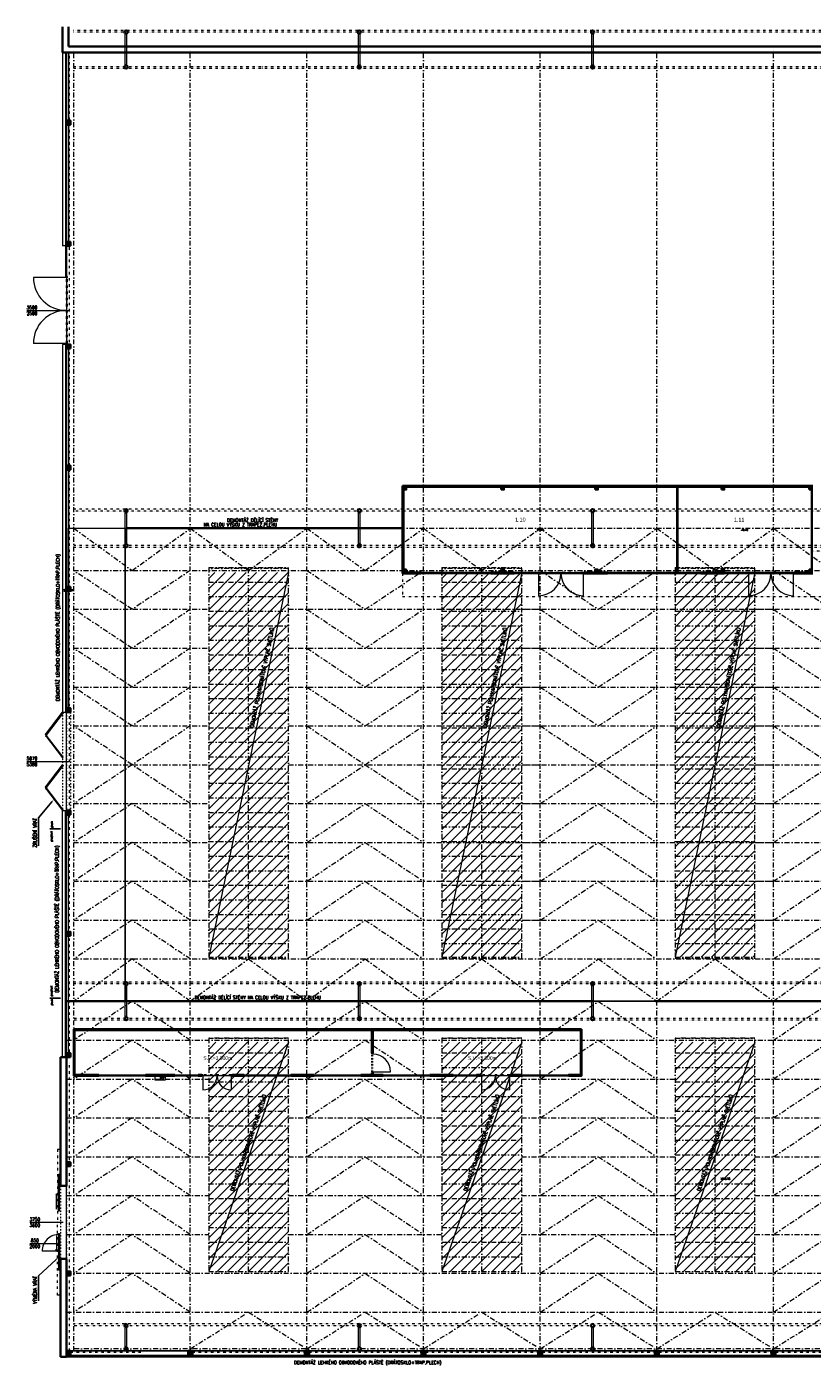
# Model space of a CAD drawing. Header units: millimetres. Extents: x -485339 to 350584, y -2181201 to -313328.
# Tile 93 of 115: x -142293 to -101890, y -635352 to -566445. Entities that reach past the tile are written whole.
import ezdxf
from ezdxf import colors
from ezdxf.entities.mleader import LeaderData, LeaderLine
from ezdxf.enums import TextEntityAlignment as Align
from ezdxf.math import Vec2, Vec3

# ---------------------------------------------------------------- set-up
doc = ezdxf.new("R2010")
doc.units = ezdxf.units.MM
doc.header["$LTSCALE"] = 10
for name, pattern in [('DASHDOT', [25.4, 12.7, -6.35, 0, -6.35]), ('DASHED', [19.05, 12.7, -6.35]), ('DĚLICÍ2', [15.875, 6.35, -3.175, 0, -3.175, 0, -3.175]), ('ČÁRKOVANÁ2', [9.525, 6.35, -3.175])]:
    doc.linetypes.add(name, pattern=pattern)
doc.layers.get('Defpoints').update_dxf_attribs({"color": 201})
for name, color, linetype, lineweight, true_color in [('BOUR_DVEŘE', 7, 'Continuous', 18, 0x4ccd32), ('BOUR_OBV.PLÁŠT', 7, 'Continuous', 18, 0x4ccd32), ('BOUR_OKNA', 7, 'Continuous', 18, 0x4ccd32), ('BOUR_ČÁRY_OBRYS', 7, 'Continuous', 35, 0x4ccd32), ('BOUR_ŠRAFY', 7, 'Continuous', 18, 0x4ccd32), ('BOURÁNÍ_POPIS', 7, 'Continuous', 18, 0x4ccd32)]:
    doc.layers.add(name, color=color, linetype=linetype, lineweight=lineweight, true_color=true_color)
for name, color, linetype, lineweight in [('St__otvory_dveře', 40, 'Continuous', 18), ('St_lehký obvodový plášť', 152, 'Continuous', 18), ('St_otvory_okna', 40, 'Continuous', 18), ('St_plocha_místnosti', 250, 'Continuous', 18), ('St_popis_otvory', 40, 'Continuous', 18), ('St_sloupy_konstrukce haly', 5, 'Continuous', 35), ('St_sloupy_opláštění_půdorys', 25, 'Continuous', 35), ('St_čáry_nad', 250, 'DĚLICÍ2', 18), ('St_čáry_obrys', 5, 'Continuous', 35), ('St_čáry_osy', 250, 'DASHDOT', 18), ('St_čáry_plné', 250, 'Continuous', 18), ('St_čáry_pod', 250, 'ČÁRKOVANÁ2', 18)]:
    doc.layers.add(name, color=color, linetype=linetype, lineweight=lineweight)
doc.layers.add('St_plocha_místn', color=140, linetype='Continuous', lineweight=18, plot=False)
doc.styles.add('Andy', font='txt')
doc.styles.get("Standard").update_dxf_attribs({"font": 'simplex.shx', "width": 0.8})
doc.linetypes.add('ZIGZAG', pattern='A,0.00254,-5.08,[131,ltypeshp.shx,S=5.08,R=0,X=-5.08,Y=0],-10.16,[131,ltypeshp.shx,S=5.08,R=180,X=5.08,Y=0],-5.08', length=20.32254)
pattern_1 = [(45, (12000, 0), (-269.40768, 269.40768), [])]
pattern_2 = [(45, (24000, 0), (-269.40768, 269.40768), [])]

# ---------------------------------------------------------------- blocks, each defined once
blk = doc.blocks.new('G$C08AFE675')
at = {"layer": 'St_sloupy_konstrukce haly', "color": 250, "lineweight": 18, "ltscale": 2}
for points in [[(-525, 40), (525, 40)], [(-525, -40), (525, -40)]]:
    blk.add_lwpolyline(points, dxfattribs=at)
at = {"layer": 'St_sloupy_konstrukce haly', "ltscale": 2}
for centre in [(-600, 0), (600, 0)]:
    blk.add_circle(centre, 85, dxfattribs=at)
blk = doc.blocks.new('G$CD8A98CDB')
at = {"layer": 'St_sloupy_konstrukce haly', "color": 250, "lineweight": 18, "ltscale": 2}
for points in [[(-825, 0), (825, 0)], [(-825, -80), (825, -80)]]:
    blk.add_lwpolyline(points, dxfattribs=at)
at = {"layer": 'St_sloupy_konstrukce haly', "ltscale": 2}
for centre in [(-900, -40), (900, -40)]:
    blk.add_circle(centre, 85, dxfattribs=at)
blk = doc.blocks.new('G$C8B08AB9A')
at = {"layer": 'St__otvory_dveře', "color": 0, "linetype": 'DĚLICÍ2', "ltscale": 2}
for points in [[(-3750, 0), (-3750, -100), (0, -100)], [(3750, 0), (3750, -100), (0, -100)]]:
    blk.add_lwpolyline(points, dxfattribs=at)
at = {"layer": 'St__otvory_dveře', "color": 0, "ltscale": 2}
for points in [[(-2459, -50), (-2409, -50), (-2409, 0), (-2459, 0)], [(-634, -50), (-584, -50), (-584, 0), (-634, 0)], [(634, -50), (584, -50), (584, 0), (634, 0)], [(2459, -50), (2409, -50), (2409, 0), (2459, 0)], [(-1465, -156), (-1398, -195), (-1398, -118)], [(1465, -156), (1398, -195), (1398, -118)]]:
    blk.add_lwpolyline(points, close=True, dxfattribs=at)
for points in [[(-584, 0), (-2409, 0)], [(584, 0), (2409, 0)], [(-584, -50), (-2409, -50)], [(-683, -156), (-1465, -156)], [(584, -50), (2409, -50)], [(683, -156), (1465, -156)]]:
    blk.add_lwpolyline(points, dxfattribs=at)
blk = doc.blocks.new('G$C0F2906C7')
at = {"layer": 'St_sloupy_opláštění_půdorys', "ltscale": 2}
blk.add_lwpolyline([(-105, -105), (105, -105), (105, 105), (-105, 105)], close=True, dxfattribs=at)
for points in [[(-105, 105), (105, -105)], [(105, 105), (-105, -105)]]:
    blk.add_lwpolyline(points, dxfattribs=at)
blk = doc.blocks.new('G$CE3D3B369')
at = {"layer": 'St_čáry_osy', "linetype": 'ByBlock', "ltscale": 2}
blk.add_lwpolyline([(0, 0), (12000, 0), (12000, 4100), (0, 4100)], close=True, dxfattribs=at)
for points in [[(750, 4100), (750, 0)], [(1500, 4100), (1500, 0)], [(2250, 4100), (2250, 0)], [(3000, 4100), (3000, 0)], [(3750, 4100), (3750, 0)], [(4500, 4100), (4500, 0)], [(5250, 4100), (5250, 0)], [(6000, 4100), (6000, 0)], [(6750, 4100), (6750, 0)], [(7500, 4100), (7500, 0)], [(8250, 4100), (8250, 0)], [(9000, 4100), (9000, 0)], [(9750, 4100), (9750, 0)], [(10500, 4100), (10500, 0)], [(11250, 4100), (11250, 0)], [(0, 2050), (12000, 2050)]]:
    blk.add_lwpolyline(points, dxfattribs=at)
at = {"layer": 'St_čáry_osy', "ltscale": 2}
blk.add_lwpolyline([(12000, 4100), (12000, 0)], dxfattribs=at)
blk = doc.blocks.new('G$C7F8F446A')
at = {"layer": 'St_čáry_plné', "color": 0, "linetype": 'ByBlock', "ltscale": 2}
for p, q in [((20055, 4100), (-55, 4100)), ((-55, 0), (20055, 0))]:
    blk.add_line(p, q, dxfattribs=at)
for points in [[(-55, 4100), (-55, 0)], [(695, 4100), (695, 0)], [(1445, 4100), (1445, 0)], [(2195, 4100), (2195, 0)], [(2945, 4100), (2945, 0)], [(3695, 4100), (3695, 0)], [(4445, 4100), (4445, 0)], [(5195, 4100), (5195, 0)], [(5945, 4100), (5945, 0)], [(6695, 4100), (6695, 0)], [(7445, 4100), (7445, 0)], [(8195, 4100), (8195, 0)], [(8945, 4100), (8945, 0)], [(9695, 4100), (9695, 0)], [(10305, 4100), (10305, 0)], [(11055, 4100), (11055, 0)], [(11805, 4100), (11805, 0)], [(12555, 4100), (12555, 0)], [(13305, 4100), (13305, 0)], [(14055, 4100), (14055, 0)], [(14805, 4100), (14805, 0)], [(15555, 4100), (15555, 0)], [(16305, 4100), (16305, 0)], [(17055, 4100), (17055, 0)], [(17805, 4100), (17805, 0)], [(18555, 4100), (18555, 0)], [(19305, 4100), (19305, 0)], [(20055, 4100), (20055, 0)], [(-55, 2050), (20000, 2050)]]:
    blk.add_lwpolyline(points, dxfattribs=at)
at = {"layer": 'St_čáry_pod', "color": 0, "linetype": 'ByBlock', "ltscale": 2}
for p, q in [((0, 4100), (0, 0)), ((20000, 0), (20000, 4100))]:
    blk.add_line(p, q, dxfattribs=at)
blk = doc.blocks.new('*U34')
at = {"layer": 'St_čáry_osy', "ltscale": 2}
blk.add_lwpolyline([(3000, 1000), (0, -1000), (-3000, 1000)], dxfattribs=at)
blk = doc.blocks.new('*U35')
at = {"layer": 'St_čáry_osy', "ltscale": 2}
for p in [(0, 0), (0, -2000), (0, -4000), (0, -6000), (0, -8000)]:
    blk.add_blockref('*U34', p, dxfattribs=at)
blk = doc.blocks.new('*U37')
at = {"layer": 'St_čáry_osy', "ltscale": 2}
blk.add_lwpolyline([(3000, 1000), (0, -1000), (-3000, 1000)], dxfattribs=at)
blk = doc.blocks.new('*U36')
at = {"layer": 'St_čáry_osy', "ltscale": 2}
for p in [(0, 0), (0, -2000), (0, -4000), (0, -6000), (0, -8000)]:
    blk.add_blockref('*U37', p, dxfattribs=at)
blk = doc.blocks.new('*U38')
at = {"layer": 'St_čáry_osy', "ltscale": 2}
blk.add_lwpolyline([(-3000, -1000), (-4, 1000), (3000, -1000)], dxfattribs=at)
blk = doc.blocks.new('*U39')
at = {"layer": 'St_čáry_osy', "ltscale": 2}
for p in [(0, 8000), (12000, 8000), (24000, 8000), (0, 6000), (12000, 6000), (24000, 6000), (0, 4000), (12000, 4000), (24000, 4000), (0, 2000), (12000, 2000), (24000, 2000), (0, 0), (12000, 0), (24000, 0)]:
    blk.add_blockref('*U38', p, dxfattribs=at)
blk = doc.blocks.new('*U41')
at = {"layer": 'St_čáry_osy', "ltscale": 2}
blk.add_lwpolyline([(-3000, -1000), (-4, 1000), (3000, -1000)], dxfattribs=at)
blk = doc.blocks.new('*U40')
at = {"layer": 'St_čáry_osy', "ltscale": 2}
for p in [(0, 8000), (12000, 8000), (24000, 8000), (0, 6000), (12000, 6000), (24000, 6000), (0, 4000), (12000, 4000), (24000, 4000), (0, 2000), (12000, 2000), (24000, 2000), (0, 0), (12000, 0), (24000, 0)]:
    blk.add_blockref('*U41', p, dxfattribs=at)
blk = doc.blocks.new('*U42')
at = {"layer": 'St_čáry_osy', "ltscale": 2}
for points in [[(-3950, 8000), (9058, 8000)], [(-3950, 6000), (9058, 6000)], [(-3950, 4000), (9058, 4000)], [(-3950, 2000), (9058, 2000)], [(-3950, 0), (9058, 0)], [(-3950, -2000), (9058, -2000)], [(-3950, -4000), (9058, -4000)], [(-3950, -6000), (9058, -6000)], [(-3950, -8000), (9058, -8000)]]:
    blk.add_lwpolyline(points, dxfattribs=at)
blk = doc.blocks.new('*U43')
at = {"layer": 'St_čáry_osy', "ltscale": 2}
for p in [(0, 0), (12000, 0), (24000, 0)]:
    blk.add_blockref('*U42', p, dxfattribs=at)
blk = doc.blocks.new('*U44')
at = {"layer": 'St_čáry_osy', "ltscale": 2}
blk.add_lwpolyline([(-3000, -1945), (-4, -55), (3000, -1945)], dxfattribs=at)
blk = doc.blocks.new('*U45')
at = {"layer": 'St_čáry_osy', "ltscale": 2}
for p in [(0, 0), (6000, 0), (12000, 0), (18000, 0), (24000, 0), (30000, 0)]:
    blk.add_blockref('*U44', p, dxfattribs=at)
blk = doc.blocks.new('*U46')
at = {"layer": 'St_čáry_osy', "ltscale": 2}
blk.add_lwpolyline([(-3000, -1000), (-4, 1000), (3000, -1000)], dxfattribs=at)
blk = doc.blocks.new('*U47')
at = {"layer": 'St_čáry_osy', "ltscale": 2}
for p in [(0, 14000), (12000, 14000), (24000, 14000), (0, 12000), (12000, 12000), (24000, 12000), (0, 10000), (12000, 10000), (24000, 10000), (0, 8000), (12000, 8000), (24000, 8000), (0, 6000), (12000, 6000), (24000, 6000), (0, 4000), (12000, 4000), (24000, 4000), (0, 2000), (12000, 2000), (24000, 2000), (0, 0), (12000, 0), (24000, 0)]:
    blk.add_blockref('*U46', p, dxfattribs=at)
blk = doc.blocks.new('*U48')
at = {"layer": 'St_čáry_osy', "ltscale": 2}
blk.add_lwpolyline([(3000, -1000), (0, 1000), (-3000, -1000)], dxfattribs=at)
blk = doc.blocks.new('*U49')
at = {"layer": 'St_čáry_osy', "ltscale": 2}
for p in [(0, 14000), (0, 12000), (0, 10000), (0, 8000), (0, 6000), (0, 4000), (0, 2000), (0, 0)]:
    blk.add_blockref('*U48', p, dxfattribs=at)
blk = doc.blocks.new('G$C325A9F68')
at = {"layer": 'St_otvory_okna', "ltscale": 2}
for points in [[(0, 0), (1200, 0), (1200, 50), (0, 50)], [(0, 0), (50, 0), (50, 50), (0, 50)], [(1200, 0), (1150, 0), (1150, 50), (1200, 50)]]:
    blk.add_lwpolyline(points, close=True, dxfattribs=at)
blk = doc.blocks.new('G$C19647512')
at = {"layer": 'St__otvory_dveře', "ltscale": 2}
for points in [[(0, -50), (50, -50), (50, 0), (0, 0)], [(2350, -50), (2400, -50), (2400, 0), (2350, 0)]]:
    blk.add_lwpolyline(points, close=True, dxfattribs=at)
at = {"layer": 'St__otvory_dveře', "linetype": 'DĚLICÍ2', "ltscale": 2}
for points in [[(2350, 0), (50, 0)], [(2350, -50), (50, -50)]]:
    blk.add_lwpolyline(points, dxfattribs=at)
at = {"layer": 'St__otvory_dveře', "ltscale": 2}
for points in [[(50, -50), (50, -1200)], [(2350, -50), (2350, -1200)]]:
    blk.add_lwpolyline(points, dxfattribs=at)
for centre, start, end in [((50, -50), 270, 0), ((2350, -50), 180, 270)]:
    blk.add_arc(centre, 1150, start, end, dxfattribs=at)
blk = doc.blocks.new('G$C2F820337')
at = {"layer": 'St_sloupy_opláštění_půdorys', "ltscale": 2}
blk.add_lwpolyline([(-70, -70), (70, -70), (70, 70), (-70, 70)], close=True, dxfattribs=at)
for points in [[(-70, 70), (70, -70)], [(70, 70), (-70, -70)]]:
    blk.add_lwpolyline(points, dxfattribs=at)
blk = doc.blocks.new('G$CB69B1554')
at = {"layer": 'St_otvory_okna', "ltscale": 2}
blk.add_lwpolyline([(5750, -4500), (5750, -4500), (5750, -4450), (5750, -4450)], close=True, dxfattribs=at)
blk.add_lwpolyline([(5750, -4500), (5750, -4500), (5750, -4450), (5750, -4450)], close=True, dxfattribs=at)
at = {"layer": 'St_čáry_nad', "ltscale": 2}
blk.add_lwpolyline([(0, -4500), (0, -5700), (21100, -5700), (22400, -5700), (22400, -3350), (21100, -3350)], dxfattribs=at)
at = {"layer": 'St_čáry_obrys', "ltscale": 2}
for points in [[(0, 0), (21100, 0)], [(0, -4500), (0, 0)], [(50, -50), (21050, -50)], [(50, -4450), (50, -50)], [(14125, -4450), (14125, -50)], [(14150, -4450), (14150, -50)], [(21050, -50), (21050, -4450)], [(0, -4500), (950, -4500), (950, -4500), (950, -4450), (50, -4450)], [(950, -4450), (950, -4500)], [(4550, -4450), (5750, -4450)], [(4550, -4450), (4550, -4500)], [(4550, -4500), (5750, -4500)], [(5750, -4450), (5750, -4500)], [(9350, -4450), (10550, -4450)], [(9350, -4450), (9350, -4500)], [(9350, -4500), (10550, -4500)], [(10550, -4450), (10550, -4500)], [(15350, -4450), (16550, -4450)], [(15350, -4450), (15350, -4500)], [(15350, -4500), (16550, -4500)], [(16550, -4450), (16550, -4500)], [(20150, -4450), (21050, -4450)], [(20150, -4450), (20150, -4500)], [(20150, -4500), (21100, -4500)]]:
    blk.add_lwpolyline(points, dxfattribs=at)
at = {"layer": 'St__otvory_dveře', "ltscale": 2}
for p in [(6950, -4450), (17750, -4450)]:
    blk.add_blockref('G$C19647512', p, dxfattribs=at)
at = {"layer": 'St_otvory_okna', "ltscale": 2}
for p in [(950, -4500), (2150, -4500), (3350, -4500), (5750, -4500), (10550, -4500), (11750, -4500), (12950, -4500), (14150, -4500), (16550, -4500)]:
    blk.add_blockref('G$C325A9F68', p, dxfattribs=at)
at = {"layer": 'St_sloupy_opláštění_půdorys', "ltscale": 2}
for p in [(120, -120), (5150, -120), (9980, -120), (16480, -120), (20980, -120), (120, -4380), (5150, -4380), (9980, -4380), (16480, -4380)]:
    blk.add_blockref('G$C2F820337', p, dxfattribs=at)
at = {"layer": 'St_sloupy_opláštění_půdorys', "ltscale": 2, "xscale": -1, "rotation": 180}
blk.add_blockref('G$C2F820337', (20980, -4380), dxfattribs=at)
blk = doc.blocks.new('G$CBBA53EB2')
at = {"layer": 'St__otvory_dveře', "color": 0, "ltscale": 2}
for points in [[(-2492, -50), (-1354, 833), (-1385, 872), (-2523, -10)], [(-1394, 802), (-1354, 833), (-1385, 872), (-1425, 841)], [(-217, -50), (-1354, 833), (-1324, 872), (-186, -10)], [(-1315, 802), (-1354, 833), (-1324, 872), (-1284, 841)], [(217, -50), (1354, 833), (1324, 872), (186, -10)], [(1315, 802), (1354, 833), (1324, 872), (1284, 841)], [(2492, -50), (1354, 833), (1385, 872), (2523, -10)], [(1394, 802), (1354, 833), (1385, 872), (1425, 841)], [(-2492, -50), (-2453, -19), (-2483, 20), (-2523, -10)], [(-217, -50), (-256, -19), (-226, 20), (-186, -10)], [(217, -50), (256, -19), (226, 20), (186, -10)], [(2492, -50), (2453, -19), (2483, 20), (2523, -10)]]:
    blk.add_lwpolyline(points, close=True, dxfattribs=at)
blk = doc.blocks.new('G$CDBD9C03B')
at = {"layer": 'St__otvory_dveře', "ltscale": 2}
for points in [[(-50, 0), (-50, -50), (0, -50), (0, 0)], [(-50, -3450), (-50, -3500), (0, -3500), (0, -3450)]]:
    blk.add_lwpolyline(points, close=True, dxfattribs=at)
for points in [[(-50, -50), (-1750, -50)], [(-50, -3450), (-1750, -3450)]]:
    blk.add_lwpolyline(points, dxfattribs=at)
at = {"layer": 'St__otvory_dveře', "linetype": 'DĚLICÍ2', "ltscale": 2}
for points in [[(-50, -3450), (-50, -50)], [(0, -3450), (0, -50)]]:
    blk.add_lwpolyline(points, dxfattribs=at)
at = {"layer": 'St__otvory_dveře'}
for centre, start, end in [((-50, -50), 180, 270), ((-50, -3450), 90, 180)]:
    blk.add_arc(centre, 1700, start, end, dxfattribs=at)
blk = doc.blocks.new('G$C3028C24B')
at = {"layer": 'BOUR_DVEŘE', "ltscale": 2}
for points in [[(15345, -1240), (15395, -1240), (15395, -1290), (15345, -1290)], [(6600, -2400), (6650, -2400), (6650, -2350), (6600, -2350)], [(8100, -2400), (8150, -2400), (8150, -2350), (8100, -2350)], [(15345, -2240), (15395, -2240), (15395, -2190), (15345, -2190)], [(20920, -2400), (20970, -2400), (20970, -2350), (20920, -2350)], [(22420, -2400), (22470, -2400), (22470, -2350), (22420, -2350)]]:
    blk.add_lwpolyline(points, close=True, dxfattribs=at)
at = {"layer": 'BOUR_DVEŘE', "linetype": 'DĚLICÍ2'}
for points in [[(15345, -2190), (15345, -1290)], [(15395, -2190), (15395, -1290)]]:
    blk.add_lwpolyline(points, dxfattribs=at)
at = {"layer": 'BOUR_DVEŘE', "linetype": 'DĚLICÍ2', "ltscale": 2}
for points in [[(8100, -2350), (6650, -2350)], [(8100, -2400), (6650, -2400)], [(22420, -2350), (20970, -2350)], [(22420, -2400), (20970, -2400)]]:
    blk.add_lwpolyline(points, dxfattribs=at)
at = {"layer": 'BOUR_DVEŘE', "ltscale": 2}
for points in [[(6650, -2400), (6650, -3125)], [(8100, -2400), (8100, -3125)], [(15395, -2190), (16295, -2190)], [(20970, -2400), (20970, -3125)], [(22420, -2400), (22420, -3125)]]:
    blk.add_lwpolyline(points, dxfattribs=at)
for centre, radius, start, end in [((15395, -2190), 900, 0, 90), ((6650, -2400), 725, 270, 0), ((8100, -2400), 725, 180, 270), ((20970, -2400), 725, 270, 0), ((22420, -2400), 725, 180, 270)]:
    blk.add_arc(centre, radius, start, end, dxfattribs=at)
at = {"layer": 'BOUR_OKNA', "ltscale": 2}
for points in [[(1300, -2350), (3700, -2350)], [(1300, -2400), (3700, -2400)], [(1350, -2350), (1350, -2400)], [(3650, -2350), (3650, -2400)], [(5200, -2350), (6400, -2350)], [(5200, -2400), (6400, -2400)], [(5250, -2350), (5250, -2400)], [(6350, -2350), (6350, -2400)], [(8770, -2350), (11170, -2350)], [(8770, -2400), (11170, -2400)], [(8820, -2350), (8820, -2400)], [(11120, -2350), (11120, -2400)], [(12370, -2350), (14770, -2350)], [(12370, -2400), (14770, -2400)], [(12420, -2350), (12420, -2400)], [(14720, -2350), (14720, -2400)], [(15920, -2350), (18320, -2350)], [(15920, -2400), (18320, -2400)], [(15970, -2350), (15970, -2400)], [(18270, -2350), (18270, -2400)], [(19520, -2350), (20720, -2350)], [(19520, -2400), (20720, -2400)], [(19570, -2350), (19570, -2400)], [(20670, -2350), (20670, -2400)], [(23070, -2350), (25470, -2350)], [(23070, -2400), (25470, -2400)], [(23120, -2350), (23120, -2400)], [(25420, -2350), (25420, -2400)]]:
    blk.add_lwpolyline(points, dxfattribs=at)
at = {"layer": 'BOUR_ČÁRY_OBRYS', "ltscale": 2}
for points in [[(0, 0), (0, -2400)], [(0, 0), (26130, 0)], [(26130, 0), (26130, -2400), (25470, -2400), (25470, -2350), (26080, -2350), (26080, -50)], [(50, -50), (50, -2350)], [(50, -50), (15345, -50)], [(15345, -1240), (15345, -50)], [(15395, -50), (26080, -50)], [(15395, -1240), (15395, -50)], [(15395, -1240), (15345, -1240)], [(1300, -2400), (0, -2400)], [(1300, -2350), (50, -2350)], [(1300, -2350), (1300, -2400)], [(3700, -2350), (3700, -2400)], [(5200, -2350), (3700, -2350)], [(3700, -2400), (5200, -2400)], [(5200, -2350), (5200, -2400)], [(6400, -2350), (6400, -2400)], [(6400, -2350), (6600, -2350)], [(6600, -2400), (6400, -2400)], [(6600, -2350), (6600, -2400)], [(8150, -2350), (8150, -2400)], [(8150, -2350), (8770, -2350)], [(8770, -2400), (8150, -2400)], [(8770, -2350), (8770, -2400)], [(11170, -2350), (11170, -2400)], [(11170, -2350), (12370, -2350)], [(12370, -2400), (11170, -2400)], [(12370, -2350), (12370, -2400)], [(14770, -2350), (14770, -2400)], [(15345, -2350), (14770, -2350)], [(14770, -2400), (15920, -2400)], [(15395, -2240), (15345, -2240)], [(15345, -2350), (15345, -2240)], [(15395, -2350), (15395, -2240)], [(15920, -2350), (15395, -2350)], [(15920, -2350), (15920, -2400)], [(18320, -2350), (18320, -2400)], [(18320, -2350), (19520, -2350)], [(18320, -2400), (19520, -2400)], [(19520, -2350), (19520, -2400)], [(20720, -2350), (20720, -2400)], [(20920, -2350), (20720, -2350)], [(20720, -2400), (20920, -2400)], [(20920, -2350), (20920, -2400)], [(22470, -2350), (22470, -2400)], [(22470, -2350), (23070, -2350)], [(23070, -2400), (22470, -2400)], [(23070, -2350), (23070, -2400)], [(25470, -2350), (25470, -2400)]]:
    blk.add_lwpolyline(points, dxfattribs=at)
at = {"layer": 'St_čáry_plné', "ltscale": 2}
blk.add_lwpolyline([(4175, -2606), (4725, -2606), (4725, -2400), (4175, -2400)], close=True, dxfattribs=at)
at = {"layer": 'BOURÁNÍ_POPIS', "ltscale": 2, "style": 'Andy'}
for p in [(6668, -1580), (20279, -1580)]:
    blk.add_text('S.V.=3,300m', height=185, dxfattribs=at).set_placement(p)
at = {"layer": 'St_čáry_plné', "ltscale": 2, "width": 0.8}
blk.add_text('RV', height=150, dxfattribs=at).set_placement((4429, -2582))

msp = doc.modelspace()

# ---------------------------------------------------------------- hatches: boundary and pattern name
at = {"layer": 'BOUR_ŠRAFY', "linetype": 'DASHED'}
h = msp.add_hatch(dxfattribs=at)
h.set_pattern_fill('ANSI31', color=256, scale=120)
h.set_pattern_definition(pattern_1)
h.paths.add_polyline_path([(-132934.2, -614336.7), (-128834.2, -614336.7), (-128834.2, -594536.7), (-132934.2, -594536.7)])
h = msp.add_hatch(dxfattribs=at)
h.set_pattern_fill('ANSI31', color=256, scale=120)
h.set_pattern_definition(pattern_2)
h.paths.add_polyline_path([(-120934.2, -614336.7), (-116834.2, -614336.7), (-116834.2, -594536.7), (-120934.2, -594536.7)])
h = msp.add_hatch(dxfattribs=at)
h.set_pattern_fill('ANSI31', color=256, scale=120)
h.set_pattern_definition([(45, (-24000, 0), (-269.40768, 269.40768), [])])
h.paths.add_polyline_path([(-108934.2, -614336.7), (-104834.2, -614336.7), (-104834.2, -594536.7), (-108934.2, -594536.7)])
h = msp.add_hatch(dxfattribs=at)
h.set_pattern_fill('ANSI31', color=256, scale=120)
h.set_pattern_definition(pattern_1)
h.paths.add_polyline_path([(-132934.2, -630519.2), (-128834.2, -630519.2), (-128834.2, -618719.2), (-132934.2, -618719.2)])
h = msp.add_hatch(dxfattribs=at)
h.set_pattern_fill('ANSI31', color=256, scale=120)
h.set_pattern_definition(pattern_2)
h.paths.add_polyline_path([(-120934.2, -630519.2), (-116834.2, -630519.2), (-116834.2, -618719.2), (-120934.2, -618719.2)])
h = msp.add_hatch(dxfattribs=at)
h.set_pattern_fill('ANSI31', color=256, scale=120)
h.set_pattern_definition([(45, (36000, 0), (-269.40768, 269.40768), [])])
h.paths.add_polyline_path([(-108934.2, -630519.2), (-104834.2, -630519.2), (-104834.2, -618719.2), (-108934.2, -618719.2)])

# ---------------------------------------------------------------- linework, layer by layer
at = {"layer": 'BOUR_DVEŘE'}
for points in [[(-142290.5, -604264.2), (-140099.9, -604264.2)], [(-142142.4, -627994.2), (-140419.4, -627994.2)], [(-142142.4, -629077.9), (-140604.9, -629077.9)]]:
    msp.add_lwpolyline(points, dxfattribs=at)
at = {"layer": 'BOUR_DVEŘE', "ltscale": 2}
msp.add_lwpolyline([(-140654.9, -629478.1), (-141504.9, -629478.1)], dxfattribs=at)
msp.add_arc((-140654.9, -629478.1), 850, 86.627713, 180, dxfattribs=at)
at = {"layer": 'BOUR_OBV.PLÁŠT'}
for points in [[(-140304.9, -591856.4), (-140304.9, -601729.2)], [(-140254.9, -591856.4), (-140254.9, -601729.2)], [(-140304.9, -619489.2), (-140304.9, -606799.2)], [(-140254.9, -619489.2), (-140254.9, -606799.2)]]:
    msp.add_lwpolyline(points, dxfattribs=at)
at = {"layer": 'BOUR_OBV.PLÁŠT', "ltscale": 2}
for points in [[(-140254.9, -634829.2), (-70504.9, -634829.2)], [(-140254.9, -634879.2), (-70504.9, -634879.2)]]:
    msp.add_lwpolyline(points, dxfattribs=at)
at = {"layer": 'BOUR_ČÁRY_OBRYS', "linetype": 'ZIGZAG', "lineweight": 35, "ltscale": 0.5}
for points in [[(-122964.9, -592264.2), (-137144.9, -592264.2)], [(-140254.9, -616609.2), (-113144.9, -616609.2)], [(-109944.9, -616609.2), (-70504.9, -616609.2)]]:
    msp.add_lwpolyline(points, dxfattribs=at)
at = {"layer": 'BOURÁNÍ_POPIS'}
for points in [[(-128834.2, -594536.7), (-132934.2, -614336.7)], [(-116834.2, -594536.7), (-120934.2, -614336.7)], [(-104834.2, -594536.7), (-108934.2, -614336.7)], [(-128834.2, -618719.2), (-132934.2, -630519.2)], [(-116834.2, -618719.2), (-120934.2, -630519.2)], [(-104834.2, -618719.2), (-108934.2, -630519.2)]]:
    msp.add_lwpolyline(points, dxfattribs=at)
at = {"layer": 'Defpoints', "ltscale": 2}
for points in [[(-137224.9, -616609.2), (-137224.9, -592264.2)], [(-141104.9, -607739.2), (-140554.9, -607739.2)], [(-141104.9, -616459.2), (-140554.9, -616459.2)]]:
    msp.add_lwpolyline(points, dxfattribs=at)
at = {"layer": 'St__otvory_dveře', "ltscale": 2}
msp.add_lwpolyline([(-140654.9, -629478.1), (-140654.9, -629528.1), (-140604.9, -629528.1), (-140604.9, -629478.1)], close=True, dxfattribs=at)
at = {"layer": 'St_lehký obvodový plášť'}
for points in [[(-140304.9, -567764.4), (-140304.9, -579299.2)], [(-140254.9, -567764.4), (-140254.9, -579299.2)], [(-140254.9, -579299.2), (-140304.9, -579299.2)], [(-140304.9, -582799.2), (-140304.9, -591856.4)], [(-140254.9, -582799.2), (-140254.9, -591856.4)]]:
    msp.add_lwpolyline(points, dxfattribs=at)
at = {"layer": 'St_plocha_místn'}
for points in [[(-43925.2, -567764.4), (-140154.9, -567764.4), (-140154.9, -571279.2), (-140044.9, -571279.2), (-140044.9, -571489.2), (-140154.9, -571489.2), (-140149.9, -577519.2), (-140044.9, -577519.2), (-140044.9, -577729.2), (-140254.9, -577729.2), (-140254.9, -582799.2), (-140044.9, -582799.2), (-140044.9, -583009.2), (-140154.9, -583009.2), (-140154.9, -589039.2), (-140044.9, -589039.2), (-140044.9, -589249.2), (-140154.9, -589249.2), (-140154.5, -592264.2), (-122964.9, -592262), (-122964.9, -590072.8), (-101864.9, -590084.6)], [(-70504.9, -616609.2), (-140154.9, -616609.2), (-140154.9, -613249.2), (-140154.9, -613249.2), (-140154.9, -613249.2), (-140154.9, -613249.2), (-140044.9, -613249.2), (-140044.9, -613039.2), (-140044.9, -613039.2), (-140044.9, -613039.2), (-140154.9, -613039.2), (-140154.9, -613039.2), (-140154.9, -613039.2), (-140154.9, -613039.2), (-140154.9, -613039.2), (-140154.9, -613039.2), (-140154.9, -607009.2), (-140044.9, -607009.2), (-140044.9, -606799.2), (-140254.9, -606799.2), (-140254.9, -606799.2), (-140254.9, -601729.2), (-140044.9, -601729.2), (-140044.9, -601519.2), (-140149.9, -601519.2), (-140154.9, -601519.2), (-140154.9, -601519.2), (-140149.9, -595384.2), (-140154.9, -595489.2), (-140145, -595488.8), (-140145, -595489.2), (-140044.9, -595489.2), (-140044.9, -595489.2), (-140044.9, -595489.2), (-140044.9, -595279.2), (-140154.9, -595279.2), (-140154.9, -592264.2), (-122964.9, -592262), (-122964.9, -594584.6), (-101864.9, -594584.6)]]:
    msp.add_lwpolyline(points, dxfattribs=at)
for points in [[(-122914.9, -594534.6), (-108839.9, -594534.6), (-108839.9, -590134.6), (-122914.9, -590134.6)], [(-108814.9, -590134.6), (-101914.9, -590134.6), (-101914.9, -594534.6), (-108814.9, -594534.6)], [(-140254.9, -634619.2), (-140254.9, -630729.2), (-140044.9, -630729.2), (-140044.9, -630519.2), (-140254.9, -630519.2), (-140254.9, -625109.2), (-140044.9, -625109.2), (-140044.9, -624899.2), (-140254.9, -624899.2), (-140254.9, -619489.2), (-140044.9, -619489.2), (-140044.9, -619279.2), (-140154.9, -619279.2), (-140154.9, -616609.2), (-74604.9, -616609.2), (-74604.9, -625639.2), (-70504.9, -625639.2), (-70504.9, -634619.2)], [(-139879.9, -618051.2), (-113749.9, -618051.2), (-113749.9, -620451.2), (-139879.9, -620451.2)]]:
    msp.add_lwpolyline(points, close=True, dxfattribs=at)
at = {"layer": 'St_popis_otvory'}
msp.add_lwpolyline([(-142290.5, -581049.2), (-140099.9, -581049.2)], dxfattribs=at)
at = {"layer": 'St_sloupy_konstrukce haly', "ltscale": 2}
for points in [[(-140554.9, -619489.2), (-140554.9, -626119.2)], [(-140254.9, -619489.2), (-140554.9, -619489.2)], [(-140254.9, -619489.2), (-140254.9, -626119.2)], [(-140254.9, -626119.2), (-140554.9, -626119.2)], [(-140254.9, -629869.2), (-140554.9, -629869.2)], [(-140554.9, -629869.2), (-140554.9, -634919.2)], [(-140254.9, -629869.2), (-140254.9, -634919.2)], [(-140254.9, -634919.2), (-140554.9, -634919.2)]]:
    msp.add_lwpolyline(points, dxfattribs=at)
at = {"layer": 'St_čáry_nad', "ltscale": 2}
for points in [[(-43925.2, -566629.7), (-139882.7, -566629.7)], [(-43925.2, -566729.7), (-139882.7, -566729.7)], [(-140099.9, -619539.2), (-140099.9, -567764.4)], [(-43825.2, -568501.7), (-139882.7, -568501.7)], [(-43825.2, -568601.7), (-139882.7, -568601.7)], [(-43825.2, -591279.2), (-139879.9, -591279.2)], [(-46557.7, -591379.2), (-139879.9, -591379.2)], [(-43825.2, -593149.2), (-139879.9, -593149.2)], [(-43825.2, -593249.2), (-139879.9, -593249.2)], [(-43825.2, -615624.2), (-139879.9, -615624.2)], [(-43825.2, -615724.2), (-139879.9, -615724.2)], [(-74604.9, -617494.2), (-139879.9, -617494.2)], [(-74604.9, -617594.2), (-139879.9, -617594.2)], [(-140099.9, -625109.2), (-140099.9, -619749.2)], [(-140099.9, -630679.2), (-140099.9, -625319.2)], [(-140099.9, -634619.2), (-140099.9, -630889.2)], [(-71184.9, -633224.2), (-139879.9, -633224.2)], [(-71101.2, -633324.2), (-139879.9, -633324.2)], [(-140044.9, -634674.2), (-136314.9, -634674.2)], [(-133774.9, -634674.2), (-127984.9, -634674.2)], [(-127774.9, -634674.2), (-121984.9, -634674.2)], [(-121774.9, -634674.2), (-115984.9, -634674.2)], [(-115774.9, -634674.2), (-109984.9, -634674.2)], [(-109774.9, -634674.2), (-103984.9, -634674.2)], [(-103774.9, -634674.2), (-97984.9, -634674.2)]]:
    msp.add_lwpolyline(points, dxfattribs=at)
at = {"layer": 'St_čáry_nad'}
for points in [[(-140454.9, -601729.2), (-140454.9, -606799.2)], [(-140254.9, -601729.2), (-140254.9, -606799.2)], [(-140044.9, -601729.2), (-140044.9, -606799.2)], [(-140554.9, -626119.2), (-140554.9, -629869.2)], [(-140254.9, -626119.2), (-140254.9, -629869.2)]]:
    msp.add_lwpolyline(points, dxfattribs=at)
at = {"layer": 'St_čáry_obrys'}
for points in [[(-140454.9, -567764.4), (-140454.9, -566445.3)], [(-140154.9, -567464.4), (-140154.9, -566445.3)]]:
    msp.add_lwpolyline(points, dxfattribs=at)
at = {"layer": 'St_čáry_obrys', "ltscale": 2}
for points in [[(-140454.9, -567764.4), (-43625.2, -567764.4)], [(-140154.9, -567464.4), (-43925.2, -567464.4)]]:
    msp.add_lwpolyline(points, dxfattribs=at)
at = {"layer": 'St_čáry_osy', "ltscale": 2}
for points in [[(-139879.9, -634619.2), (-139879.9, -567627.2)], [(-133879.9, -634619.2), (-133879.9, -567627.2)], [(-127879.9, -634619.2), (-127879.9, -567627.2)], [(-121879.9, -634619.2), (-121879.9, -567627.2)], [(-115879.9, -634619.2), (-115879.9, -567627.2)], [(-109879.9, -634619.2), (-109879.9, -567627.2)], [(-103879.9, -634619.2), (-103879.9, -567627.2)], [(-139879.9, -592264.2), (-43825.2, -592251.4)], [(-139879.9, -592264.2), (-136879.9, -594436.7), (-133879.9, -592264.2)], [(-133879.9, -592264.2), (-130884.2, -594436.7), (-127879.9, -592264.2)], [(-127879.9, -592264.2), (-124884.2, -594436.7), (-121879.9, -592264.2)], [(-121879.9, -592264.2), (-118884.2, -594436.7), (-115879.9, -592264.2)], [(-115879.9, -592264.2), (-112884.2, -594436.7), (-109879.9, -592264.2)], [(-109879.9, -592264.2), (-106884.2, -594436.7), (-103879.9, -592264.2)], [(-103879.9, -592264.2), (-100884.2, -594436.7), (-97879.9, -592264.2)], [(-139879.9, -594436.7), (-43825.2, -594423.9)], [(-139879.9, -596436.7), (-132934.2, -596436.7)], [(-139879.9, -598436.7), (-132934.2, -598436.7)], [(-139879.9, -600436.7), (-132934.2, -600436.7)], [(-139879.9, -602436.7), (-132934.2, -602436.7)], [(-139879.9, -604436.7), (-132934.2, -604436.7)], [(-139879.9, -606436.7), (-132934.2, -606436.7)], [(-139879.9, -608436.7), (-132934.2, -608436.7)], [(-139879.9, -610436.7), (-132934.2, -610436.7)], [(-139879.9, -612436.7), (-132934.2, -612436.7)], [(-139879.9, -614436.7), (-43825.2, -614423.9)], [(-133879.9, -616609.2), (-136879.9, -614436.7), (-139879.9, -616609.2)], [(-133879.9, -616609.2), (-130884.2, -614436.7), (-127879.9, -616609.2)], [(-127879.9, -616609.2), (-124884.2, -614436.7), (-121879.9, -616609.2)], [(-121879.9, -616609.2), (-118884.2, -614436.7), (-115879.9, -616609.2)], [(-115879.9, -616609.2), (-112884.2, -614436.7), (-109879.9, -616609.2)], [(-109879.9, -616609.2), (-106884.2, -614436.7), (-103879.9, -616609.2)], [(-103879.9, -616609.2), (-100884.2, -614436.7), (-97879.9, -616609.2)], [(-140254.9, -618619.2), (-74504.9, -618619.2)], [(-140254.9, -620619.2), (-132947.1, -620619.2)], [(-128834.2, -620619.2), (-120934.2, -620619.2)], [(-116834.2, -620619.2), (-108934.2, -620619.2)], [(-104834.2, -620619.2), (-96934.2, -620619.2)], [(-140254.9, -622619.2), (-132934.2, -622619.2)], [(-128834.2, -622619.2), (-120934.2, -622619.2)], [(-116834.2, -622619.2), (-108934.2, -622619.2)], [(-104834.2, -622619.2), (-96934.2, -622619.2)], [(-140254.9, -624619.2), (-132934.2, -624619.2)], [(-128834.2, -624619.2), (-120934.2, -624619.2)], [(-116834.2, -624619.2), (-108934.2, -624619.2)], [(-104834.2, -624619.2), (-96934.2, -624619.2)], [(-140254.9, -626619.2), (-132934.2, -626619.2)], [(-128834.2, -626619.2), (-120934.2, -626619.2)], [(-116834.2, -626619.2), (-108934.2, -626619.2)], [(-104834.2, -626619.2), (-96934.2, -626619.2)], [(-140254.9, -628619.2), (-132934.2, -628619.2)], [(-128834.2, -628619.2), (-120934.2, -628619.2)], [(-116834.2, -628619.2), (-108934.2, -628619.2)], [(-104834.2, -628619.2), (-96934.2, -628619.2)], [(-140254.9, -630619.2), (-70504.9, -630619.2)], [(-140254.9, -632619.2), (-70504.9, -632619.2)], [(-70504.9, -634509.2), (-140099.9, -634509.2)]]:
    msp.add_lwpolyline(points, dxfattribs=at)
at = {"layer": 'St_čáry_plné', "ltscale": 2}
for points in [[(-140454.9, -567764.4), (-140454.9, -577729.2)], [(-140254.9, -567764.4), (-140254.9, -579299.2)], [(-140154.9, -567764.4), (-140154.9, -571279.2)], [(-140154.9, -571489.2), (-140154.9, -577519.2)], [(-140454.9, -582799.2), (-140454.9, -601729.2)], [(-140254.9, -582799.2), (-140254.9, -601539.2)], [(-140154.9, -583009.2), (-140154.9, -589039.2)], [(-140154.9, -589249.2), (-140154.9, -595279.2)], [(-140154.9, -595489.2), (-140154.9, -601519.2)], [(-140454.9, -601729.2), (-140254.9, -601729.2)], [(-140454.9, -619489.2), (-140454.9, -606799.2)], [(-140454.9, -606799.2), (-140254.9, -606799.2)], [(-140254.9, -619489.2), (-140254.9, -606989.2)], [(-140154.9, -613039.2), (-140154.9, -607009.2)], [(-140154.9, -619279.2), (-140154.9, -613249.2)], [(-140254.9, -634619.2), (-70504.9, -634619.2)], [(-140254.9, -634919.2), (-70504.9, -634919.2)]]:
    msp.add_lwpolyline(points, dxfattribs=at)
at = {"layer": 'St_čáry_plné'}
for points in [[(-140254.9, -577729.2), (-140454.9, -577729.2)], [(-140254.9, -582799.2), (-140454.9, -582799.2)]]:
    msp.add_lwpolyline(points, dxfattribs=at)

# ---------------------------------------------------------------- block references
at = {"layer": 'BOUR_DVEŘE', "ltscale": 2, "rotation": 90.00000000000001}
msp.add_blockref('G$CBBA53EB2', (-140465.4, -604262.2), dxfattribs=at)
at = {"layer": 'BOUR_DVEŘE', "ltscale": 2, "xscale": -1, "rotation": 270}
msp.add_blockref('G$C8B08AB9A', (-140604.9, -627994.2), dxfattribs=at)
at = {"layer": 'BOUR_ČÁRY_OBRYS', "linetype": 'ZIGZAG', "lineweight": 35, "ltscale": 0.5}
msp.add_blockref('G$CB69B1554', (-122964.9, -590084.6), dxfattribs=at)
at = {"layer": 'St__otvory_dveře'}
msp.add_blockref('G$CDBD9C03B', (-140204.9, -579299.2), dxfattribs=at)
at = {"layer": 'St_plocha_místnosti', "ltscale": 2}
msp.add_blockref('G$C3028C24B', (-139879.9, -618051.2), dxfattribs=at)
at = {"layer": 'St_sloupy_konstrukce haly', "ltscale": 2, "rotation": 90}
for name, p in [('G$CD8A98CDB', (-137227.7, -567614.7)), ('G$CD8A98CDB', (-125227.7, -567614.7)), ('G$CD8A98CDB', (-113227.7, -567614.7)), ('G$CD8A98CDB', (-137224.9, -592264.2)), ('G$CD8A98CDB', (-125224.9, -592264.2)), ('G$CD8A98CDB', (-113224.9, -592264.2)), ('G$CD8A98CDB', (-137224.9, -616609.2)), ('G$CD8A98CDB', (-125224.9, -616609.2)), ('G$CD8A98CDB', (-113224.9, -616609.2)), ('G$C08AFE675', (-137184.9, -633909.2)), ('G$C08AFE675', (-125184.9, -633909.2)), ('G$C08AFE675', (-113184.9, -633909.2))]:
    msp.add_blockref(name, p, dxfattribs=at)
at = {"layer": 'St_sloupy_opláštění_půdorys', "ltscale": 2, "rotation": 90}
for p in [(-140149.9, -571384.2), (-140149.9, -577624.2), (-140149.9, -582904.2), (-140149.9, -589144.2), (-140149.9, -595384.2), (-140149.9, -601624.2), (-140149.9, -606904.2), (-140149.9, -613144.2), (-140149.9, -619384.2), (-140149.9, -625004.2), (-140149.9, -630624.2), (-140149.9, -634724.2), (-133879.9, -634724.2), (-127879.9, -634724.2), (-121879.9, -634724.2), (-115879.9, -634724.2), (-109879.9, -634724.2), (-103879.9, -634724.2)]:
    msp.add_blockref('G$C0F2906C7', p, dxfattribs=at)
at = {"layer": 'St_čáry_osy', "ltscale": 2}
for name, p in [('*U35', (-136879.9, -595436.7)), ('*U43', (-124884.2, -604436.7)), ('*U39', (-124879.9, -613436.7)), ('*U49', (-136879.9, -631619.2)), ('*U47', (-124879.9, -631619.2)), ('*U45', (-130879.9, -632564.2))]:
    msp.add_blockref(name, p, dxfattribs=at)
at = {"layer": 'St_čáry_osy', "ltscale": 2, "rotation": 90}
for name, p in [('G$C7F8F446A', (-128834.2, -614336.7)), ('G$C7F8F446A', (-116834.2, -614336.7)), ('G$C7F8F446A', (-104834.2, -614336.7)), ('G$CE3D3B369', (-128834.2, -630519.2)), ('G$CE3D3B369', (-116834.2, -630519.2)), ('G$CE3D3B369', (-104834.2, -630519.2))]:
    msp.add_blockref(name, p, dxfattribs=at)
at = {"layer": 'St_čáry_osy', "ltscale": 2, "xscale": -1, "rotation": 180}
for name, p in [('*U40', (-124879.9, -595436.7)), ('*U36', (-136879.9, -613436.7))]:
    msp.add_blockref(name, p, dxfattribs=at)

# ---------------------------------------------------------------- texts
at = {"layer": 'BOUR_DVEŘE', "char_height": 180, "width": 1342.526, "attachment_point": 5}
for s, insert in [('5070\\P5380', (-142026.6, -604264.2)), ('3750\\P3600', (-141878.5, -627994.2)), ('850\\P2000', (-141878.5, -629077.9))]:
    msp.add_mtext(s, dxfattribs=dict(at, insert=insert))
at = {"layer": 'BOURÁNÍ_POPIS', "width": 0.8}
for s, p in [('DEMONTÁŽ DĚLÍCÍ STĚNY ', (-131991.1, -591935.4)), ('NA CELOU VÝŠKU Z TRAPEZ.PLEHU', (-133190.6, -592169.5)), ('DEMONTÁŽ DĚLÍCÍ STĚNY NA CELOU VÝŠKU Z TRAPEZ.PLEHU', (-133666.4, -616508.3)), ('DEMONTÁŽ LEHKÉHO OBVODOVÉHO PLÁŠTĚ (DRÁTOSKLO+TRAP.PLECH)', (-128541.2, -635303.7))]:
    msp.add_text(s, height=180, dxfattribs=at).set_placement(p)
for s, rotation, p in [('DEMONTÁŽ LEHKÉHO OBVODOVÉHO PLÁŠTĚ (DRÁTOSKLO+TRAP.PLECH)', 90, (-140608.9, -601149.4)), ('DEMONTÁŽ POLYKARBONÁTOVÉ VÝPLNĚ SVĚTLÍKŮ', 78.301062, (-130628.1, -602524.8)), ('DEMONTÁŽ POLYKARBONÁTOVÉ VÝPLNĚ SVĚTLÍKŮ', 78.301062, (-118628.1, -602524.8)), ('DEMONTÁŽ POLYKARBONÁTOVÉ VÝPLNĚ SVĚTLÍKŮ', 78.301062, (-106628.1, -602524.8)), ('DEMONTÁŽ LEHKÉHO OBVODOVÉHO PLÁŠTĚ (DRÁTOSKLO+TRAP.PLECH)', 90, (-140646.8, -616160)), ('DEMONTÁŽ POLYKARBONÁTOVÉ VÝPLNĚ SVĚTLÍKŮ', 70.839827, (-131650.2, -626406.7)), ('DEMONTÁŽ POLYKARBONÁTOVÉ VÝPLNĚ SVĚTLÍKŮ', 70.839827, (-119650.2, -626406.7)), ('DEMONTÁŽ POLYKARBONÁTOVÉ VÝPLNĚ SVĚTLÍKŮ', 70.839827, (-107650.2, -626406.7))]:
    msp.add_text(s, height=180, rotation=rotation, dxfattribs=at).set_placement(p)
at = {"layer": 'Defpoints', "ltscale": 2, "width": 0.8}
for s, p in [('plech', (-140960.1, -607664.1)), ('prosklení', (-140973.3, -608382.3)), ('prosklení', (-140973.3, -616341.9)), ('plech', (-140960.1, -616816.3))]:
    msp.add_text(s, height=100, rotation=90, dxfattribs=at).set_placement(p)
at = {"layer": 'St_plocha_místn', "width": 0.8}
for s, p in [('61.93', (-115877.4, -592334.6)), ('30.36', (-105364.9, -592334.6)), ('2155.01', (-140151.6, -595454.2)), ('2155.01', (-140151.6, -595454.2)), ('2155.01', (-140151.6, -595454.2)), ('2155.01', (-140151.6, -595454.2)), ('1218.78', (-106365.6, -625752.4))]:
    msp.add_text(s, height=100, dxfattribs=at).set_placement(p, align=Align.MIDDLE_CENTER)
at = {"layer": 'St_plocha_místnosti', "ltscale": 2, "style": 'Andy'}
for s, p in [('1.10', (-117171.9, -591916.9)), ('1.11', (-105915.3, -591916.9))]:
    msp.add_text(s, height=200, dxfattribs=at).set_placement(p)
at = {"layer": 'St_popis_otvory', "insert": (-142026.6, -581049.2), "char_height": 180, "width": 1342.526, "attachment_point": 5}
msp.add_mtext('3500\\P2500', dxfattribs=at)

# ---------------------------------------------------------------- leaders
at = {"layer": 'BOURÁNÍ_POPIS'}
ml = msp.add_multileader_mtext('Standard', dxfattribs=at)
ml.set_content('ZRUŠENÍ VRAT', color=256)
ml.set_leader_properties()
ml.build(insert=Vec2(0, 0))
ml.multileader.update_dxf_attribs({"text_left_attachment_type": 6, "text_right_attachment_type": 6, "arrow_head_size": 180})
ctx = ml.context
ctx.base_point, ctx.char_height, ctx.arrow_head_size, ctx.plane_origin, ctx.plane_x_axis, ctx.plane_y_axis = Vec3(-141682.5, -608748), 180, 180, Vec3(-142646.8, -606394.3), Vec3(0, 1), Vec3(-1, 0)
ctx.left_attachment, ctx.right_attachment, ctx.text_align_type = 6, 6, 2
notes = []
notes.append((ctx, [(0, (1, 1, 0), (-141682.5, -607172.6), (0, -1), 8, [(0, [(-140896.2, -606216.2)], 0, [])])]))
ctx.mtext.insert, ctx.mtext.text_direction, ctx.mtext.rotation, ctx.mtext.alignment, ctx.mtext.flow_direction = Vec3(-141960.2, -607182.6), Vec3(0, 1), 1.5707963, 3, 5
ml = msp.add_multileader_mtext('Standard', dxfattribs=at)
ml.set_content('VÝMĚNA VRAT', color=256)
ml.set_leader_properties()
ml.build(insert=Vec2(0, 0))
ml.multileader.update_dxf_attribs({"text_left_attachment_type": 6, "text_right_attachment_type": 6, "arrow_head_size": 180})
ctx = ml.context
ctx.base_point, ctx.char_height, ctx.arrow_head_size, ctx.plane_origin, ctx.plane_x_axis, ctx.plane_y_axis = Vec3(-141682.5, -632286.8), 180, 180, Vec3(-142646.8, -629967.3), Vec3(0, 1), Vec3(-1, 0)
ctx.left_attachment, ctx.right_attachment, ctx.text_align_type = 6, 6, 2
notes.append((ctx, [(0, (1, 1, 0), (-141682.5, -630745.6), (0, -1), 8, [(0, [(-140654.9, -629789.2)], 0, [])])]))
ctx.mtext.insert, ctx.mtext.text_direction, ctx.mtext.rotation, ctx.mtext.alignment, ctx.mtext.flow_direction = Vec3(-141960.2, -630755.6), Vec3(0, 1), 1.5707963, 3, 5
for ctx, leaders in notes:
    for number, flags, end, landing, length, lines in leaders:
        leader = LeaderData()
        leader.index, (leader.has_last_leader_line, leader.has_dogleg_vector, leader.attachment_direction) = number, flags
        leader.last_leader_point, leader.dogleg_vector, leader.dogleg_length = Vec3(end), Vec3(landing), length
        for number, points, colour, breaks in lines:
            line = LeaderLine()
            line.index, line.vertices, line.color, line.breaks = number, Vec3.list(points), colors.encode_raw_color(colour), breaks
            leader.lines.append(line)
        ctx.leaders.append(leader)

doc.saveas('drawing.dxf')
